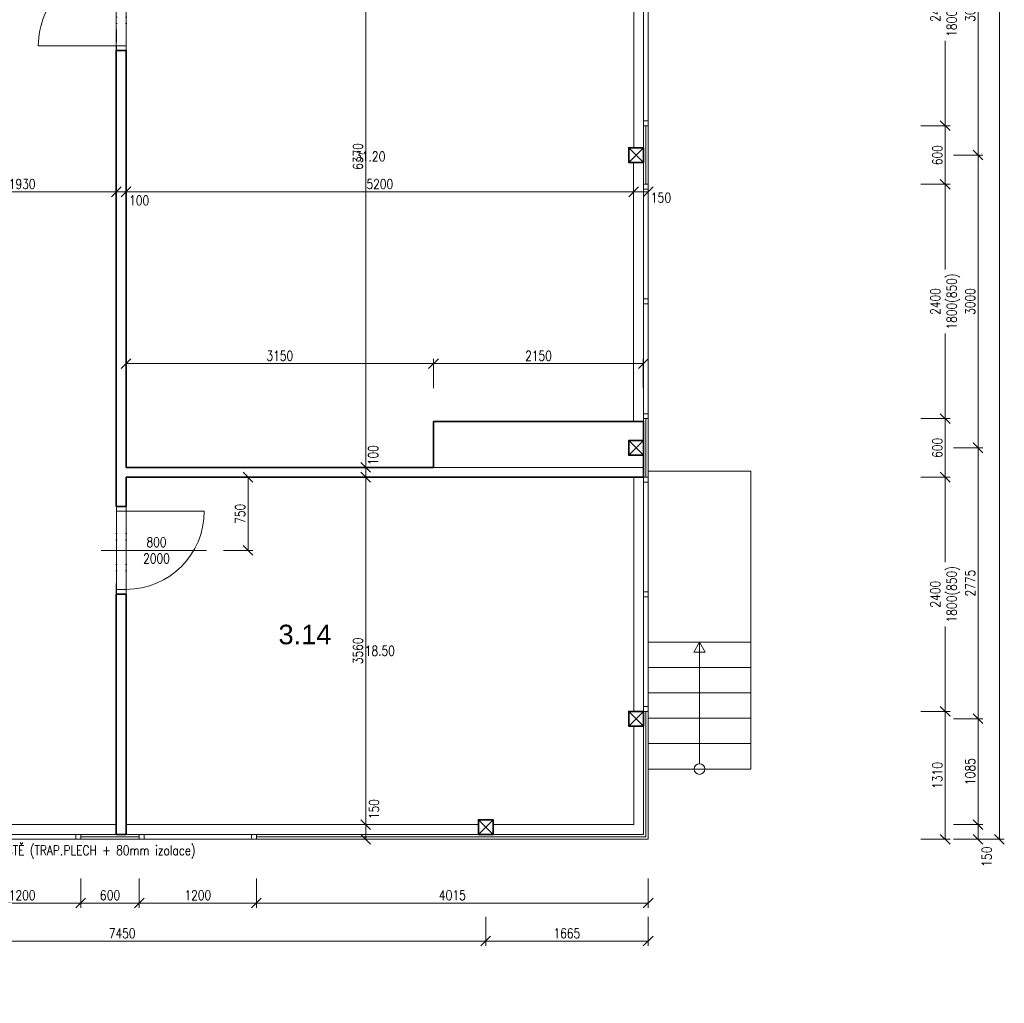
# Model space of a CAD drawing. Header units: millimetres. Extents: x -485339 to 350584, y -1189934 to 0.
# Tile 178 of 178: x -66166 to -56076, y -704809 to -694733. Entities that reach past the tile are written whole.
import ezdxf
from ezdxf.enums import TextEntityAlignment as Align

# ---------------------------------------------------------------- set-up
doc = ezdxf.new("R2010")
doc.units = ezdxf.units.MM
doc.header["$LTSCALE"] = 10
doc.linetypes.add('DĚLICÍ2', pattern=[15.875, 6.35, -3.175, 0, -3.175, 0, -3.175])
doc.layers.get('Defpoints').update_dxf_attribs({"color": 201})
for name, color, linetype, lineweight, true_color in [('BOUR_DVEŘE', 7, 'Continuous', 18, 0x4ccd32), ('BOUR_OBV.PLÁŠT', 7, 'Continuous', 18, 0x4ccd32), ('BOUR_OKNA', 7, 'Continuous', 18, 0x4ccd32), ('BOURÁNÍ_POPIS', 7, 'Continuous', 18, 0x4ccd32)]:
    doc.layers.add(name, color=color, linetype=linetype, lineweight=lineweight, true_color=true_color)
for name, color, linetype, lineweight in [('St__otvory_dveře', 40, 'Continuous', 18), ('St_kóty', 132, 'Continuous', 18), ('St_lehký obvodový plášť', 152, 'Continuous', 18), ('St_plocha_místnosti', 250, 'Continuous', 18), ('St_popis_otvory', 40, 'Continuous', 18), ('St_sloupy_opláštění_půdorys', 25, 'Continuous', 35), ('St_čáry_obrys', 5, 'Continuous', 35), ('St_čáry_plné', 250, 'Continuous', 18)]:
    doc.layers.add(name, color=color, linetype=linetype, lineweight=lineweight)
doc.layers.add('St_plocha_místn', color=140, linetype='Continuous', lineweight=18, plot=False)
doc.styles.add('Andy', font='arial.ttf')
doc.styles.get("Standard").update_dxf_attribs({"font": 'simplex.shx', "width": 0.8})
doc.linetypes.add('ZIGZAG', pattern='A,0.00254,-5.08,[131,ltypeshp.shx,S=5.08,R=0,X=-5.08,Y=0],-10.16,[131,ltypeshp.shx,S=5.08,R=180,X=5.08,Y=0],-5.08', length=20.32254)
doc.dimstyles.new('stavebníM50 vnitřní', dxfattribs={"dimtxt": 100, "dimasz": 100, "dimexe": 50, "dimexo": 100, "dimgap": 30, "dimtad": 1, "dimdec": 0, "dimtxsty": 'Standard', "dimblk": 'OBLIQUE', "dimcen": 2.5, "dimclrd": 256, "dimclre": 256, "dimclrt": 256, "dimadec": 0, "dimazin": 0, "dimtfac": 1, "dimtdec": 0, "dimtmove": 2, "dimatfit": 2, "dimldrblk": 'OBLIQUE', "dimfxl": 250, "dimfxlon": 1, "dimlwd": -1, "dimlwe": -1, "dimarcsym": 0})

# ---------------------------------------------------------------- blocks, each defined once
blk = doc.blocks.new('G$C9C144299')
at = {"layer": 'St_lehký obvodový plášť', "color": 0, "ltscale": 2}
for points in [[(0, -50), (2400, -50), (2400, 0), (0, 0)], [(0, -50), (0, -50), (0, 0), (0, 0)], [(0, -50), (0, -50), (0, 0), (0, 0)], [(0, -50), (50, -50), (50, 0), (0, 0)], [(1225, -50), (1175, -50), (1175, 0), (1225, 0)], [(2400, -50), (2350, -50), (2350, 0), (2400, 0)]]:
    blk.add_lwpolyline(points, close=True, dxfattribs=at)
blk = doc.blocks.new('G$C2A6251B2')
at = {"layer": 'St_lehký obvodový plášť', "color": 0, "ltscale": 2}
for points in [[(0, -50), (1200, -50), (1200, 0), (0, 0)], [(0, -50), (50, -50), (50, 0), (0, 0)], [(1200, -50), (1150, -50), (1150, 0), (1200, 0)]]:
    blk.add_lwpolyline(points, close=True, dxfattribs=at)
blk = doc.blocks.new('G$CBB62DE26')
at = {"layer": 'St_sloupy_opláštění_půdorys', "color": 0, "ltscale": 2}
blk.add_lwpolyline([(-75, -150), (75, -150), (75, 0), (-75, 0)], close=True, dxfattribs=at)
for points in [[(-75, 0), (75, -150)], [(75, 0), (-75, -150)]]:
    blk.add_lwpolyline(points, dxfattribs=at)
blk = doc.blocks.new('G$CC1796412')
at = {"layer": 'St__otvory_dveře', "color": 0, "ltscale": 2}
blk.add_lwpolyline([(850, 1), (850, 801)], dxfattribs=at)
at = {"layer": 'St__otvory_dveře', "ltscale": 2}
for points in [[(50, 0), (0, 0), (0, -100), (50, -100)], [(900, 1), (850, 1), (850, -99), (900, -99)]]:
    blk.add_lwpolyline(points, close=True, dxfattribs=at)
at = {"layer": 'St__otvory_dveře', "linetype": 'DĚLICÍ2', "ltscale": 2}
for points in [[(50, 0), (850, 1)], [(50, -100), (850, -99)]]:
    blk.add_lwpolyline(points, dxfattribs=at)
at = {"layer": 'St__otvory_dveře', "color": 0, "ltscale": 2}
blk.add_arc((850, 1), 800, 90, 180, dxfattribs=at)
blk = doc.blocks.new('_OBLIQUE')
at = {"color": 0, "linetype": 'ByBlock'}
blk.add_line((-0.5, -0.5), (0.5, 0.5), dxfattribs=at)
blk = doc.blocks.new('*D5194')
at = {"layer": 'Defpoints', "color": 0}
for p in [(-67105, -694989), (-65175, -695049), (-65175, -696496)]:
    blk.add_point(p, dxfattribs=at)
at = {"layer": 'St_kóty'}
for p, q in [((-67105, -696246), (-67105, -696546)), ((-65175, -696246), (-65175, -696546)), ((-67105, -696496), (-65175, -696496))]:
    blk.add_line(p, q, dxfattribs=at)
at = {"layer": 'St_kóty', "linetype": 'ByBlock', "xscale": 100, "yscale": 100, "zscale": 100, "rotation": 180}
blk.add_blockref('_OBLIQUE', (-67105, -696496), dxfattribs=at)
at = {"layer": 'St_kóty', "linetype": 'ByBlock', "xscale": 100, "yscale": 100, "zscale": 100}
blk.add_blockref('_OBLIQUE', (-65175, -696496), dxfattribs=at)
at = {"layer": 'St_kóty', "insert": (-66140, -696416), "char_height": 100, "attachment_point": 5}
blk.add_mtext('1930', dxfattribs=at)
blk = doc.blocks.new('*D5195')
at = {"layer": 'Defpoints', "color": 0}
for p in [(-65175, -695049), (-65075, -695049), (-65075, -696496)]:
    blk.add_point(p, dxfattribs=at)
at = {"layer": 'St_kóty'}
for p, q in [((-65175, -696246), (-65175, -696546)), ((-65075, -696246), (-65075, -696546)), ((-65175, -696496), (-65075, -696496))]:
    blk.add_line(p, q, dxfattribs=at)
at = {"layer": 'St_kóty', "linetype": 'ByBlock', "xscale": 100, "yscale": 100, "zscale": 100, "rotation": 180}
blk.add_blockref('_OBLIQUE', (-65175, -696496), dxfattribs=at)
at = {"layer": 'St_kóty', "linetype": 'ByBlock', "xscale": 100, "yscale": 100, "zscale": 100}
blk.add_blockref('_OBLIQUE', (-65075, -696496), dxfattribs=at)
at = {"layer": 'St_kóty', "insert": (-64940, -696584), "char_height": 100, "attachment_point": 5}
blk.add_mtext('100', dxfattribs=at)
blk = doc.blocks.new('*D5196')
at = {"layer": 'Defpoints', "color": 0}
for p in [(-65075, -695049), (-59875, -696496), (-59875, -698849)]:
    blk.add_point(p, dxfattribs=at)
at = {"layer": 'St_kóty'}
for p, q in [((-65075, -696246), (-65075, -696546)), ((-59875, -696746), (-59875, -696446)), ((-65075, -696496), (-59875, -696496))]:
    blk.add_line(p, q, dxfattribs=at)
at = {"layer": 'St_kóty', "linetype": 'ByBlock', "xscale": 100, "yscale": 100, "zscale": 100, "rotation": 180}
blk.add_blockref('_OBLIQUE', (-65075, -696496), dxfattribs=at)
at = {"layer": 'St_kóty', "linetype": 'ByBlock', "xscale": 100, "yscale": 100, "zscale": 100}
blk.add_blockref('_OBLIQUE', (-59875, -696496), dxfattribs=at)
at = {"layer": 'St_kóty', "insert": (-62475, -696416), "char_height": 100, "attachment_point": 5}
blk.add_mtext('5200', dxfattribs=at)
blk = doc.blocks.new('*D5197')
at = {"layer": 'Defpoints', "color": 0}
for p in [(-59725, -696496), (-59725, -698769), (-59875, -698849)]:
    blk.add_point(p, dxfattribs=at)
at = {"layer": 'St_kóty'}
for p, q in [((-59875, -696746), (-59875, -696446)), ((-59725, -696746), (-59725, -696446)), ((-59875, -696496), (-59725, -696496))]:
    blk.add_line(p, q, dxfattribs=at)
at = {"layer": 'St_kóty', "linetype": 'ByBlock', "xscale": 100, "yscale": 100, "zscale": 100, "rotation": 180}
blk.add_blockref('_OBLIQUE', (-59875, -696496), dxfattribs=at)
at = {"layer": 'St_kóty', "linetype": 'ByBlock', "xscale": 100, "yscale": 100, "zscale": 100}
blk.add_blockref('_OBLIQUE', (-59725, -696496), dxfattribs=at)
at = {"layer": 'St_kóty', "insert": (-59594, -696556), "char_height": 100, "attachment_point": 5}
blk.add_mtext('150', dxfattribs=at)
blk = doc.blocks.new('*D5198')
at = {"layer": 'Defpoints', "color": 0}
for p in [(-61925, -698256), (-61925, -698849), (-65075, -699319)]:
    blk.add_point(p, dxfattribs=at)
at = {"layer": 'St_kóty'}
for p, q in [((-65075, -698506), (-65075, -698206)), ((-65075, -698256), (-61925, -698256)), ((-61925, -698506), (-61925, -698206))]:
    blk.add_line(p, q, dxfattribs=at)
at = {"layer": 'St_kóty', "linetype": 'ByBlock', "xscale": 100, "yscale": 100, "zscale": 100, "rotation": 180}
blk.add_blockref('_OBLIQUE', (-65075, -698256), dxfattribs=at)
at = {"layer": 'St_kóty', "linetype": 'ByBlock', "xscale": 100, "yscale": 100, "zscale": 100}
blk.add_blockref('_OBLIQUE', (-61925, -698256), dxfattribs=at)
at = {"layer": 'St_kóty', "insert": (-63500, -698176), "char_height": 100, "attachment_point": 5}
blk.add_mtext('3150', dxfattribs=at)
blk = doc.blocks.new('*D5200')
at = {"layer": 'Defpoints', "color": 0}
for p in [(-59775, -698256), (-61925, -698849), (-59775, -698849)]:
    blk.add_point(p, dxfattribs=at)
at = {"layer": 'St_kóty'}
for p, q in [((-61925, -698506), (-61925, -698206)), ((-61925, -698256), (-59775, -698256)), ((-59775, -698506), (-59775, -698206))]:
    blk.add_line(p, q, dxfattribs=at)
at = {"layer": 'St_kóty', "linetype": 'ByBlock', "xscale": 100, "yscale": 100, "zscale": 100, "rotation": 180}
blk.add_blockref('_OBLIQUE', (-61925, -698256), dxfattribs=at)
at = {"layer": 'St_kóty', "linetype": 'ByBlock', "xscale": 100, "yscale": 100, "zscale": 100}
blk.add_blockref('_OBLIQUE', (-59775, -698256), dxfattribs=at)
at = {"layer": 'St_kóty', "insert": (-60850, -698176), "char_height": 100, "attachment_point": 5}
blk.add_mtext('2150', dxfattribs=at)
blk = doc.blocks.new('*D5201')
at = {"layer": 'Defpoints', "color": 0}
for p in [(-64251, -699419), (-63826, -699419), (-64251, -700169)]:
    blk.add_point(p, dxfattribs=at)
at = {"layer": 'St_kóty'}
for p, q in [((-64076, -699419), (-63776, -699419)), ((-63826, -700169), (-63826, -699419)), ((-64076, -700169), (-63776, -700169))]:
    blk.add_line(p, q, dxfattribs=at)
at = {"layer": 'St_kóty', "linetype": 'ByBlock', "xscale": 100, "yscale": 100, "zscale": 100}
for p, rotation in [((-63826, -699419), 90), ((-63826, -700169), 270)]:
    blk.add_blockref('_OBLIQUE', p, dxfattribs=dict(at, rotation=rotation))
at = {"layer": 'St_kóty', "insert": (-63906, -699794), "char_height": 100, "attachment_point": 5, "rotation": 90}
blk.add_mtext('750', dxfattribs=at)
blk = doc.blocks.new('*D5202')
at = {"layer": 'Defpoints', "color": 0}
for p in [(-64890, -702979), (-62620, -702979), (-64890, -703129)]:
    blk.add_point(p, dxfattribs=at)
at = {"layer": 'St_kóty'}
for p, q in [((-62870, -702979), (-62570, -702979)), ((-62620, -703129), (-62620, -702979)), ((-62870, -703129), (-62570, -703129))]:
    blk.add_line(p, q, dxfattribs=at)
at = {"layer": 'St_kóty', "linetype": 'ByBlock', "xscale": 100, "yscale": 100, "zscale": 100}
for p, rotation in [((-62620, -702979), 90), ((-62620, -703129), 270)]:
    blk.add_blockref('_OBLIQUE', p, dxfattribs=dict(at, rotation=rotation))
at = {"layer": 'St_kóty', "insert": (-62535, -702819), "char_height": 100, "attachment_point": 5, "rotation": 90}
blk.add_mtext('150', dxfattribs=at)
blk = doc.blocks.new('*D5203')
at = {"layer": 'Defpoints', "color": 0}
for p in [(-62620, -699419), (-62425, -699419), (-64890, -702979)]:
    blk.add_point(p, dxfattribs=at)
at = {"layer": 'St_kóty'}
for p, q in [((-62525, -699419), (-62670, -699419)), ((-62620, -702979), (-62620, -699419)), ((-62870, -702979), (-62570, -702979))]:
    blk.add_line(p, q, dxfattribs=at)
at = {"layer": 'St_kóty', "linetype": 'ByBlock', "xscale": 100, "yscale": 100, "zscale": 100}
for p, rotation in [((-62620, -699419), 90), ((-62620, -702979), 270)]:
    blk.add_blockref('_OBLIQUE', p, dxfattribs=dict(at, rotation=rotation))
at = {"layer": 'St_kóty', "insert": (-62700, -701199), "char_height": 100, "attachment_point": 5, "rotation": 90}
blk.add_mtext('3560', dxfattribs=at)
blk = doc.blocks.new('*D5204')
at = {"layer": 'Defpoints', "color": 0}
for p in [(-62620, -699319), (-61925, -699319), (-62425, -699419)]:
    blk.add_point(p, dxfattribs=at)
at = {"layer": 'St_kóty'}
for p, q in [((-62370, -699319), (-62670, -699319)), ((-62620, -699419), (-62620, -699319)), ((-62525, -699419), (-62670, -699419))]:
    blk.add_line(p, q, dxfattribs=at)
at = {"layer": 'St_kóty', "linetype": 'ByBlock', "xscale": 100, "yscale": 100, "zscale": 100}
for p, rotation in [((-62620, -699319), 90), ((-62620, -699419), 270)]:
    blk.add_blockref('_OBLIQUE', p, dxfattribs=dict(at, rotation=rotation))
at = {"layer": 'St_kóty', "insert": (-62543, -699195), "char_height": 100, "attachment_point": 5, "rotation": 90}
blk.add_mtext('100', dxfattribs=at)
blk = doc.blocks.new('*D5205')
at = {"layer": 'Defpoints', "color": 0}
for p in [(-62620, -692949), (-61923, -692949), (-61925, -699319)]:
    blk.add_point(p, dxfattribs=at)
at = {"layer": 'St_kóty'}
for p, q in [((-62370, -692949), (-62670, -692949)), ((-62620, -699319), (-62620, -692949)), ((-62370, -699319), (-62670, -699319))]:
    blk.add_line(p, q, dxfattribs=at)
at = {"layer": 'St_kóty', "linetype": 'ByBlock', "xscale": 100, "yscale": 100, "zscale": 100}
for p, rotation in [((-62620, -692949), 90), ((-62620, -699319), 270)]:
    blk.add_blockref('_OBLIQUE', p, dxfattribs=dict(at, rotation=rotation))
at = {"layer": 'St_kóty', "insert": (-62700, -696134), "char_height": 100, "attachment_point": 5, "rotation": 90}
blk.add_mtext('6370', dxfattribs=at)
blk = doc.blocks.new('*D5225')
at = {"layer": 'Defpoints', "color": 0}
for p in [(-58903, -698819), (-58903, -699419), (-56682, -699419)]:
    blk.add_point(p, dxfattribs=at)
at = {"layer": 'St_kóty'}
for p, q in [((-56932, -698819), (-56632, -698819)), ((-56682, -698819), (-56682, -699419)), ((-56932, -699419), (-56632, -699419))]:
    blk.add_line(p, q, dxfattribs=at)
at = {"layer": 'St_kóty', "linetype": 'ByBlock', "xscale": 100, "yscale": 100, "zscale": 100}
for p, rotation in [((-56682, -698819), 90), ((-56682, -699419), 270)]:
    blk.add_blockref('_OBLIQUE', p, dxfattribs=dict(at, rotation=rotation))
at = {"layer": 'St_kóty', "insert": (-56762, -699119), "char_height": 100, "attachment_point": 5, "rotation": 90}
blk.add_mtext('600', dxfattribs=at)
blk = doc.blocks.new('*D5226')
at = {"layer": 'Defpoints', "color": 0}
for p in [(-58903, -699419), (-58903, -701819), (-56682, -701819)]:
    blk.add_point(p, dxfattribs=at)
at = {"layer": 'St_kóty'}
for p, q in [((-56932, -699419), (-56632, -699419)), ((-56682, -699419), (-56682, -700290)), ((-56682, -701819), (-56682, -700948)), ((-56932, -701819), (-56632, -701819))]:
    blk.add_line(p, q, dxfattribs=at)
at = {"layer": 'St_kóty', "linetype": 'ByBlock', "xscale": 100, "yscale": 100, "zscale": 100}
for p, rotation in [((-56682, -699419), 90), ((-56682, -701819), 270)]:
    blk.add_blockref('_OBLIQUE', p, dxfattribs=dict(at, rotation=rotation))
at = {"layer": 'St_kóty', "insert": (-56682, -700619), "char_height": 100, "attachment_point": 5, "rotation": 90}
blk.add_mtext('2400\\P1800(850)', dxfattribs=at)
blk = doc.blocks.new('*D5227')
at = {"layer": 'Defpoints', "color": 0}
for p in [(-58903, -701819), (-58878, -703129), (-56682, -703129)]:
    blk.add_point(p, dxfattribs=at)
at = {"layer": 'St_kóty'}
for p, q in [((-56932, -701819), (-56632, -701819)), ((-56682, -701819), (-56682, -703129)), ((-56932, -703129), (-56632, -703129))]:
    blk.add_line(p, q, dxfattribs=at)
at = {"layer": 'St_kóty', "linetype": 'ByBlock', "xscale": 100, "yscale": 100, "zscale": 100}
for p, rotation in [((-56682, -701819), 90), ((-56682, -703129), 270)]:
    blk.add_blockref('_OBLIQUE', p, dxfattribs=dict(at, rotation=rotation))
at = {"layer": 'St_kóty', "insert": (-56762, -702474), "char_height": 100, "attachment_point": 5, "rotation": 90}
blk.add_mtext('1310', dxfattribs=at)
blk = doc.blocks.new('*D5231')
at = {"layer": 'Defpoints', "color": 0}
for p in [(-58903, -693419), (-59750, -695819), (-56682, -695819)]:
    blk.add_point(p, dxfattribs=at)
at = {"layer": 'St_kóty'}
for p, q in [((-56932, -693419), (-56632, -693419)), ((-56682, -693419), (-56682, -694290)), ((-56682, -695819), (-56682, -694948)), ((-56932, -695819), (-56632, -695819))]:
    blk.add_line(p, q, dxfattribs=at)
at = {"layer": 'St_kóty', "linetype": 'ByBlock', "xscale": 100, "yscale": 100, "zscale": 100}
for p, rotation in [((-56682, -693419), 90), ((-56682, -695819), 270)]:
    blk.add_blockref('_OBLIQUE', p, dxfattribs=dict(at, rotation=rotation))
at = {"layer": 'St_kóty', "insert": (-56682, -694619), "char_height": 100, "attachment_point": 5, "rotation": 90}
blk.add_mtext('2400\\P1800(850)', dxfattribs=at)
blk = doc.blocks.new('*D5232')
at = {"layer": 'Defpoints', "color": 0}
for p in [(-59750, -695819), (-59750, -696419), (-56682, -696419)]:
    blk.add_point(p, dxfattribs=at)
at = {"layer": 'St_kóty'}
for p, q in [((-56932, -695819), (-56632, -695819)), ((-56682, -695819), (-56682, -696419)), ((-56932, -696419), (-56632, -696419))]:
    blk.add_line(p, q, dxfattribs=at)
at = {"layer": 'St_kóty', "linetype": 'ByBlock', "xscale": 100, "yscale": 100, "zscale": 100}
for p, rotation in [((-56682, -695819), 90), ((-56682, -696419), 270)]:
    blk.add_blockref('_OBLIQUE', p, dxfattribs=dict(at, rotation=rotation))
at = {"layer": 'St_kóty', "insert": (-56762, -696119), "char_height": 100, "attachment_point": 5, "rotation": 90}
blk.add_mtext('600', dxfattribs=at)
blk = doc.blocks.new('*D5233')
at = {"layer": 'Defpoints', "color": 0}
for p in [(-59750, -696419), (-59750, -698819), (-56682, -698819)]:
    blk.add_point(p, dxfattribs=at)
at = {"layer": 'St_kóty'}
for p, q in [((-56932, -696419), (-56632, -696419)), ((-56682, -696419), (-56682, -697290)), ((-56682, -698819), (-56682, -697948)), ((-56932, -698819), (-56632, -698819))]:
    blk.add_line(p, q, dxfattribs=at)
at = {"layer": 'St_kóty', "linetype": 'ByBlock', "xscale": 100, "yscale": 100, "zscale": 100}
for p, rotation in [((-56682, -696419), 90), ((-56682, -698819), 270)]:
    blk.add_blockref('_OBLIQUE', p, dxfattribs=dict(at, rotation=rotation))
at = {"layer": 'St_kóty', "insert": (-56682, -697619), "char_height": 100, "attachment_point": 5, "rotation": 90}
blk.add_mtext('2400\\P1800(850)', dxfattribs=at)
blk = doc.blocks.new('*D5238')
at = {"layer": 'Defpoints', "color": 0}
for p in [(-59925, -693119), (-59925, -696119), (-56345, -696119)]:
    blk.add_point(p, dxfattribs=at)
at = {"layer": 'St_kóty'}
for p, q in [((-56595, -693119), (-56295, -693119)), ((-56345, -693119), (-56345, -696119)), ((-56595, -696119), (-56295, -696119))]:
    blk.add_line(p, q, dxfattribs=at)
at = {"layer": 'St_kóty', "linetype": 'ByBlock', "xscale": 100, "yscale": 100, "zscale": 100}
for p, rotation in [((-56345, -693119), 90), ((-56345, -696119), 270)]:
    blk.add_blockref('_OBLIQUE', p, dxfattribs=dict(at, rotation=rotation))
at = {"layer": 'St_kóty', "insert": (-56425, -694619), "char_height": 100, "attachment_point": 5, "rotation": 90}
blk.add_mtext('3000', dxfattribs=at)
blk = doc.blocks.new('*D5239')
at = {"layer": 'Defpoints', "color": 0}
for p in [(-59925, -696119), (-59925, -699119), (-56345, -699119)]:
    blk.add_point(p, dxfattribs=at)
at = {"layer": 'St_kóty'}
for p, q in [((-56595, -696119), (-56295, -696119)), ((-56345, -696119), (-56345, -699119)), ((-56595, -699119), (-56295, -699119))]:
    blk.add_line(p, q, dxfattribs=at)
at = {"layer": 'St_kóty', "linetype": 'ByBlock', "xscale": 100, "yscale": 100, "zscale": 100}
for p, rotation in [((-56345, -696119), 90), ((-56345, -699119), 270)]:
    blk.add_blockref('_OBLIQUE', p, dxfattribs=dict(at, rotation=rotation))
at = {"layer": 'St_kóty', "insert": (-56425, -697619), "char_height": 100, "attachment_point": 5, "rotation": 90}
blk.add_mtext('3000', dxfattribs=at)
blk = doc.blocks.new('*D5240')
at = {"layer": 'Defpoints', "color": 0}
for p in [(-59925, -699119), (-59925, -701894), (-56345, -701894)]:
    blk.add_point(p, dxfattribs=at)
at = {"layer": 'St_kóty'}
for p, q in [((-56595, -699119), (-56295, -699119)), ((-56345, -699119), (-56345, -701894)), ((-56595, -701894), (-56295, -701894))]:
    blk.add_line(p, q, dxfattribs=at)
at = {"layer": 'St_kóty', "linetype": 'ByBlock', "xscale": 100, "yscale": 100, "zscale": 100}
for p, rotation in [((-56345, -699119), 90), ((-56345, -701894), 270)]:
    blk.add_blockref('_OBLIQUE', p, dxfattribs=dict(at, rotation=rotation))
at = {"layer": 'St_kóty', "insert": (-56425, -700506), "char_height": 100, "attachment_point": 5, "rotation": 90}
blk.add_mtext('2775', dxfattribs=at)
blk = doc.blocks.new('*D5241')
at = {"layer": 'Defpoints', "color": 0}
for p in [(-59925, -701894), (-59875, -702979), (-56345, -702979)]:
    blk.add_point(p, dxfattribs=at)
at = {"layer": 'St_kóty'}
for p, q in [((-56595, -701894), (-56295, -701894)), ((-56345, -701894), (-56345, -702979)), ((-56595, -702979), (-56295, -702979))]:
    blk.add_line(p, q, dxfattribs=at)
at = {"layer": 'St_kóty', "linetype": 'ByBlock', "xscale": 100, "yscale": 100, "zscale": 100}
for p, rotation in [((-56345, -701894), 90), ((-56345, -702979), 270)]:
    blk.add_blockref('_OBLIQUE', p, dxfattribs=dict(at, rotation=rotation))
at = {"layer": 'St_kóty', "insert": (-56425, -702436), "char_height": 100, "attachment_point": 5, "rotation": 90}
blk.add_mtext('1085', dxfattribs=at)
blk = doc.blocks.new('*D5242')
at = {"layer": 'Defpoints', "color": 0}
for p in [(-59875, -702979), (-59725, -703129), (-56345, -703129)]:
    blk.add_point(p, dxfattribs=at)
at = {"layer": 'St_kóty'}
for p, q in [((-56595, -702979), (-56295, -702979)), ((-56345, -702979), (-56345, -703129)), ((-56595, -703129), (-56295, -703129))]:
    blk.add_line(p, q, dxfattribs=at)
at = {"layer": 'St_kóty', "linetype": 'ByBlock', "xscale": 100, "yscale": 100, "zscale": 100}
for p, rotation in [((-56345, -702979), 90), ((-56345, -703129), 270)]:
    blk.add_blockref('_OBLIQUE', p, dxfattribs=dict(at, rotation=rotation))
at = {"layer": 'St_kóty', "insert": (-56256, -703307), "char_height": 100, "attachment_point": 5, "rotation": 90}
blk.add_mtext('150', dxfattribs=at)
blk = doc.blocks.new('*D5243')
at = {"layer": 'Defpoints', "color": 0}
for p in [(-59725, -684469), (-56126, -684469), (-59725, -703129)]:
    blk.add_point(p, dxfattribs=at)
at = {"layer": 'St_kóty'}
for p, q in [((-56376, -684469), (-56076, -684469)), ((-56126, -703129), (-56126, -684469)), ((-56376, -703129), (-56076, -703129))]:
    blk.add_line(p, q, dxfattribs=at)
at = {"layer": 'St_kóty', "linetype": 'ByBlock', "xscale": 100, "yscale": 100, "zscale": 100}
for p, rotation in [((-56126, -684469), 90), ((-56126, -703129), 270)]:
    blk.add_blockref('_OBLIQUE', p, dxfattribs=dict(at, rotation=rotation))
at = {"layer": 'St_kóty', "insert": (-56206, -693799), "char_height": 100, "attachment_point": 5, "rotation": 90}
blk.add_mtext('18660', dxfattribs=at)
blk = doc.blocks.new('*D5245')
at = {"layer": 'Defpoints', "color": 0}
for p in [(-63740, -703129), (-59725, -703129), (-63740, -703782)]:
    blk.add_point(p, dxfattribs=at)
at = {"layer": 'St_kóty'}
for p, q in [((-63740, -703532), (-63740, -703832)), ((-59725, -703532), (-59725, -703832)), ((-59725, -703782), (-63740, -703782))]:
    blk.add_line(p, q, dxfattribs=at)
at = {"layer": 'St_kóty', "linetype": 'ByBlock', "xscale": 100, "yscale": 100, "zscale": 100, "rotation": 180}
blk.add_blockref('_OBLIQUE', (-63740, -703782), dxfattribs=at)
at = {"layer": 'St_kóty', "linetype": 'ByBlock', "xscale": 100, "yscale": 100, "zscale": 100}
blk.add_blockref('_OBLIQUE', (-59725, -703782), dxfattribs=at)
at = {"layer": 'St_kóty', "insert": (-61732, -703702), "char_height": 100, "attachment_point": 5}
blk.add_mtext('4015', dxfattribs=at)
blk = doc.blocks.new('*D5246')
at = {"layer": 'Defpoints', "color": 0}
for p in [(-64940, -703104), (-63740, -703129), (-64940, -703782)]:
    blk.add_point(p, dxfattribs=at)
at = {"layer": 'St_kóty'}
for p, q in [((-64940, -703532), (-64940, -703832)), ((-63740, -703532), (-63740, -703832)), ((-63740, -703782), (-64940, -703782))]:
    blk.add_line(p, q, dxfattribs=at)
at = {"layer": 'St_kóty', "linetype": 'ByBlock', "xscale": 100, "yscale": 100, "zscale": 100, "rotation": 180}
blk.add_blockref('_OBLIQUE', (-64940, -703782), dxfattribs=at)
at = {"layer": 'St_kóty', "linetype": 'ByBlock', "xscale": 100, "yscale": 100, "zscale": 100}
blk.add_blockref('_OBLIQUE', (-63740, -703782), dxfattribs=at)
at = {"layer": 'St_kóty', "insert": (-64340, -703702), "char_height": 100, "attachment_point": 5}
blk.add_mtext('1200', dxfattribs=at)
blk = doc.blocks.new('*D5247')
at = {"layer": 'Defpoints', "color": 0}
for p in [(-65540, -703104), (-64940, -703104), (-65540, -703782)]:
    blk.add_point(p, dxfattribs=at)
at = {"layer": 'St_kóty'}
for p, q in [((-65540, -703532), (-65540, -703832)), ((-64940, -703532), (-64940, -703832)), ((-64940, -703782), (-65540, -703782))]:
    blk.add_line(p, q, dxfattribs=at)
at = {"layer": 'St_kóty', "linetype": 'ByBlock', "xscale": 100, "yscale": 100, "zscale": 100, "rotation": 180}
blk.add_blockref('_OBLIQUE', (-65540, -703782), dxfattribs=at)
at = {"layer": 'St_kóty', "linetype": 'ByBlock', "xscale": 100, "yscale": 100, "zscale": 100}
blk.add_blockref('_OBLIQUE', (-64940, -703782), dxfattribs=at)
at = {"layer": 'St_kóty', "insert": (-65240, -703702), "char_height": 100, "attachment_point": 5}
blk.add_mtext('600', dxfattribs=at)
blk = doc.blocks.new('*D5248')
at = {"layer": 'Defpoints', "color": 0}
for p in [(-66740, -703104), (-65540, -703104), (-66740, -703782)]:
    blk.add_point(p, dxfattribs=at)
at = {"layer": 'St_kóty'}
for p, q in [((-66740, -703532), (-66740, -703832)), ((-65540, -703532), (-65540, -703832)), ((-65540, -703782), (-66740, -703782))]:
    blk.add_line(p, q, dxfattribs=at)
at = {"layer": 'St_kóty', "linetype": 'ByBlock', "xscale": 100, "yscale": 100, "zscale": 100, "rotation": 180}
blk.add_blockref('_OBLIQUE', (-66740, -703782), dxfattribs=at)
at = {"layer": 'St_kóty', "linetype": 'ByBlock', "xscale": 100, "yscale": 100, "zscale": 100}
blk.add_blockref('_OBLIQUE', (-65540, -703782), dxfattribs=at)
at = {"layer": 'St_kóty', "insert": (-66140, -703702), "char_height": 100, "attachment_point": 5}
blk.add_mtext('1200', dxfattribs=at)
blk = doc.blocks.new('*D5255')
at = {"layer": 'Defpoints', "color": 0}
for p in [(-68840, -703004), (-61390, -703004), (-61390, -704172)]:
    blk.add_point(p, dxfattribs=at)
at = {"layer": 'St_kóty'}
for p, q in [((-68840, -703922), (-68840, -704222)), ((-61390, -703922), (-61390, -704222)), ((-68840, -704172), (-61390, -704172))]:
    blk.add_line(p, q, dxfattribs=at)
at = {"layer": 'St_kóty', "linetype": 'ByBlock', "xscale": 100, "yscale": 100, "zscale": 100, "rotation": 180}
blk.add_blockref('_OBLIQUE', (-68840, -704172), dxfattribs=at)
at = {"layer": 'St_kóty', "linetype": 'ByBlock', "xscale": 100, "yscale": 100, "zscale": 100}
blk.add_blockref('_OBLIQUE', (-61390, -704172), dxfattribs=at)
at = {"layer": 'St_kóty', "insert": (-65115, -704092), "char_height": 100, "attachment_point": 5}
blk.add_mtext('7450', dxfattribs=at)
blk = doc.blocks.new('*D5256')
at = {"layer": 'Defpoints', "color": 0}
for p in [(-61390, -703004), (-59725, -703129), (-59725, -704172)]:
    blk.add_point(p, dxfattribs=at)
at = {"layer": 'St_kóty'}
for p, q in [((-61390, -703922), (-61390, -704222)), ((-59725, -703922), (-59725, -704222)), ((-61390, -704172), (-59725, -704172))]:
    blk.add_line(p, q, dxfattribs=at)
at = {"layer": 'St_kóty', "linetype": 'ByBlock', "xscale": 100, "yscale": 100, "zscale": 100, "rotation": 180}
blk.add_blockref('_OBLIQUE', (-61390, -704172), dxfattribs=at)
at = {"layer": 'St_kóty', "linetype": 'ByBlock', "xscale": 100, "yscale": 100, "zscale": 100}
blk.add_blockref('_OBLIQUE', (-59725, -704172), dxfattribs=at)
at = {"layer": 'St_kóty', "insert": (-60558, -704092), "char_height": 100, "attachment_point": 5}
blk.add_mtext('1665', dxfattribs=at)
blk = doc.blocks.new('*D5362')
at = {"layer": 'Defpoints', "color": 0}
for p in [(-59875, 0), (-59875, -727049), (-70355, -727118)]:
    blk.add_point(p, dxfattribs=at)
at = {"layer": 'St_kóty'}
for p, q in [((-59875, -726799), (-59875, -727099)), ((-70355, -727049), (-70355, -726999)), ((-70355, -727049), (-59875, -727049))]:
    blk.add_line(p, q, dxfattribs=at)
at = {"layer": 'St_kóty', "linetype": 'ByBlock', "xscale": 100, "yscale": 100, "zscale": 100, "rotation": 180}
blk.add_blockref('_OBLIQUE', (-70355, -727049), dxfattribs=at)
at = {"layer": 'St_kóty', "linetype": 'ByBlock', "xscale": 100, "yscale": 100, "zscale": 100}
blk.add_blockref('_OBLIQUE', (-59875, -727049), dxfattribs=at)
at = {"layer": 'St_kóty', "insert": (-65115, -726969), "char_height": 100, "attachment_point": 5}
blk.add_mtext('10480', dxfattribs=at)

msp = doc.modelspace()

# ---------------------------------------------------------------- linework, layer by layer
at = {"layer": 'BOUR_OBV.PLÁŠT', "ltscale": 2}
for points in [[(-59724.9, -696418.8), (-59724.9, -695818.8), (-59774.9, -695818.8), (-59774.9, -696418.8)], [(-59724.9, -696418.8), (-59724.9, -696418.8), (-59774.9, -696418.8), (-59774.9, -696418.8)], [(-59724.9, -696418.8), (-59724.9, -696418.8), (-59774.9, -696418.8), (-59774.9, -696418.8)], [(-59724.9, -699418.8), (-59724.9, -698818.8), (-59774.9, -698818.8), (-59774.9, -699418.8)], [(-59724.9, -699418.8), (-59724.9, -699418.8), (-59774.9, -699418.8), (-59774.9, -699418.8)], [(-59724.9, -699418.8), (-59724.9, -699418.8), (-59774.9, -699418.8), (-59774.9, -699418.8)], [(-64940.1, -703078.8), (-65540.1, -703078.8), (-65540.1, -703128.8), (-64940.1, -703128.8)]]:
    msp.add_lwpolyline(points, close=True, dxfattribs=at)
at = {"layer": 'BOUR_OBV.PLÁŠT', "linetype": 'ZIGZAG', "ltscale": 0.2}
for points in [[(-59749.9, -696418.8), (-59749.9, -695818.8)], [(-59749.9, -699418.8), (-59749.9, -698818.8)], [(-59749.9, -703103.8), (-59749.9, -701818.8)], [(-64940.1, -703103.8), (-65540.1, -703103.8)], [(-59749.9, -703103.8), (-63740.1, -703103.8)]]:
    msp.add_lwpolyline(points, dxfattribs=at)
at = {"layer": 'BOUR_OBV.PLÁŠT', "ltscale": 2}
for points in [[(-59724.9, -703128.8), (-59724.9, -701818.8), (-59774.9, -701818.8), (-59774.9, -703078.8)], [(-59774.9, -703078.8), (-63740.1, -703078.8), (-63740.1, -703128.8), (-59724.9, -703128.8)]]:
    msp.add_lwpolyline(points, dxfattribs=at)
at = {"layer": 'St_plocha_místn'}
for points in [[(-68304.9, -692948.8), (-68304.9, -693448.8), (-70354.9, -693448.8), (-70354.9, -694988.8), (-67104.9, -694988.8), (-67104.9, -702978.8), (-65173.3, -702978.8), (-65175.3, -692948.8)], [(-61925.3, -699318.8), (-61925.3, -698848.8), (-59875.3, -698848.8), (-59875.3, -696193.8), (-59924.9, -696193.8), (-59924.9, -696043.8), (-59873.3, -696043.8), (-59873.3, -693418.8), (-61923.3, -693418.8), (-61923.3, -692948.8), (-65075.3, -692948.8), (-65075.3, -699318.8)], [(-65073.3, -702978.8), (-61465.3, -702978.8), (-61465.3, -702928.8), (-61315.3, -702928.8), (-61315.3, -702978.8), (-59873.3, -702978.8), (-59873.3, -701968.8), (-59924.9, -701968.8), (-59924.9, -701818.8), (-59873.3, -701818.8), (-59873.3, -699418.8), (-65073.3, -699418.8)]]:
    msp.add_lwpolyline(points, close=True, dxfattribs=at)
at = {"layer": 'St_popis_otvory'}
msp.add_lwpolyline([(-65331.8, -700168.8), (-64250.5, -700168.8)], dxfattribs=at)
at = {"layer": 'St_čáry_obrys', "ltscale": 2}
for p, q in [((-65075.3, -695048.8), (-65175.3, -695048.8)), ((-61925.3, -699318.8), (-65075.3, -699318.8)), ((-59774.9, -699418.8), (-65075.3, -699418.8))]:
    msp.add_line(p, q, dxfattribs=at)
for points in [[(-65175.3, -695048.8), (-65175.3, -699718.8)], [(-65075.3, -695048.8), (-65075.3, -699318.8)], [(-61925.3, -699318.8), (-61925.3, -698848.8)], [(-61925.3, -698848.8), (-59774.9, -698848.8)], [(-59774.9, -699418.8), (-59774.9, -698848.8)], [(-65075.3, -699418.8), (-65075.3, -699718.8)], [(-65074.5, -699718.8), (-65175.3, -699718.8)], [(-65074.5, -700618.8), (-65175.3, -700618.8)], [(-65175.3, -700618.8), (-65175.3, -703078.8)], [(-65075.3, -700618.8), (-65075.3, -703078.8)], [(-65076.3, -703078.8), (-65176.3, -703078.8)]]:
    msp.add_lwpolyline(points, dxfattribs=at)
at = {"layer": 'St_čáry_plné', "ltscale": 2}
for p, q in [((-58674.9, -699358.8), (-59724.9, -699358.8)), ((-58674.9, -701108.8), (-58674.9, -699358.8)), ((-59724.9, -701108.8), (-58674.9, -701108.8))]:
    msp.add_line(p, q, dxfattribs=at)
for points in [[(-59873.3, -693418.8), (-59873.3, -696043.8)], [(-59875.3, -696193.8), (-59875.3, -698848.8)], [(-61925.3, -699318.8), (-59774.9, -699318.8)], [(-59873.3, -699418.8), (-59873.3, -701818.8)], [(-59724.9, -701108.8), (-59724.9, -701368.8), (-58674.9, -701368.8), (-58674.9, -701108.8)], [(-59199.9, -702354.2), (-59199.9, -701108.8)], [(-59724.9, -701368.8), (-59724.9, -701628.8), (-58674.9, -701628.8), (-58674.9, -701368.8)], [(-59724.9, -701628.8), (-59724.9, -701888.8), (-58674.9, -701888.8), (-58674.9, -701628.8)], [(-59724.9, -701888.8), (-59724.9, -702148.8), (-58674.9, -702148.8), (-58674.9, -701888.8)], [(-59873.3, -701968.8), (-59873.3, -702978.8)], [(-59724.9, -702148.8), (-59724.9, -702408.8), (-58674.9, -702408.8), (-58674.9, -702148.8)], [(-65173.3, -702978.8), (-67104.9, -702978.8)], [(-61465.3, -702978.8), (-65073.3, -702978.8)], [(-59873.3, -702978.8), (-61315.3, -702978.8)], [(-59873.3, -702978.8), (-59874.9, -702978.8)]]:
    msp.add_lwpolyline(points, dxfattribs=at)
msp.add_lwpolyline([(-59199.9, -701108.8), (-59258.5, -701210.2), (-59141.3, -701210.2)], close=True, dxfattribs=at)
msp.add_circle((-59199.9, -702408.8), 54.6, dxfattribs=at)

# ---------------------------------------------------------------- block references
at = {"layer": 'BOUR_DVEŘE', "ltscale": 2, "xscale": -1}
for p, rotation in [((-65173.7, -694148.8), 89.99999999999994), ((-65075.3, -700618.8), 270)]:
    msp.add_blockref('G$CC1796412', p, dxfattribs=dict(at, rotation=rotation))
at = {"layer": 'BOUR_OKNA', "ltscale": 2}
for name, p, rotation in [('G$C9C144299', (-59774.9, -695818.8), 90), ('G$C9C144299', (-59774.9, -698818.8), 90), ('G$C9C144299', (-59774.9, -701818.8), 90), ('G$C2A6251B2', (-65540.1, -703128.8), 180), ('G$C2A6251B2', (-63740.1, -703128.8), 180)]:
    msp.add_blockref(name, p, dxfattribs=dict(at, rotation=rotation))
at = {"layer": 'St_sloupy_opláštění_půdorys', "ltscale": 2, "rotation": 90}
for p in [(-59924.9, -696118.8), (-59924.9, -699118.8), (-59924.9, -701893.8), (-61465.3, -703003.8)]:
    msp.add_blockref('G$CBB62DE26', p, dxfattribs=at)

# ---------------------------------------------------------------- texts
at = {"layer": 'BOURÁNÍ_POPIS', "width": 0.8}
msp.add_text('DEMONTÁŽ LEHKÉHO OBVODOVÉHO PLÁŠTĚ (TRAP.PLECH + 80mm izolace)', height=100, dxfattribs=at).set_placement((-68413.2, -703291.6))
at = {"layer": 'St_plocha_místn', "width": 0.8}
for s, p in [('31.20', (-62572.8, -696133.5)), ('18.50', (-62474.9, -701197.8))]:
    msp.add_text(s, height=100, dxfattribs=at).set_placement(p, align=Align.MIDDLE_CENTER)
at = {"layer": 'St_plocha_místnosti', "ltscale": 2, "style": 'Andy'}
msp.add_text('3.14', height=200, dxfattribs=at).set_placement((-63513.6, -701130.8))
at = {"layer": 'St_popis_otvory', "insert": (-64763.4, -700168.8), "char_height": 100, "width": 1342.526, "attachment_point": 5}
msp.add_mtext('800\\P2000', dxfattribs=at)

# ---------------------------------------------------------------- dimensions: what is measured, and where the dimension line sits
at = {"layer": 'St_kóty'}
for base, p1, p2, picture, middle in [((-59875.3, -727049.1), (-70354.9, -727117.8), (-59875.3, 0), '*D5362', (-65115.1, -726969.1)), ((-65175.3, -696496.5), (-67104.9, -694988.8), (-65175.3, -695048.8), '*D5194', (-66140.1, -696416.5)), ((-59875.3, -696496.5), (-65075.3, -695048.8), (-59875.3, -698848.8), '*D5196', (-62475.3, -696416.5)), ((-61925.3, -698256.1), (-65075.3, -699318.8), (-61925.3, -698848.8), '*D5198', (-63500.3, -698176.1)), ((-59774.9, -698256.1), (-61925.3, -698848.8), (-59774.9, -698848.8), '*D5200', (-60850.1, -698176.1)), ((-61390.3, -704171.7), (-68840.1, -703003.8), (-61390.3, -703003.8), '*D5255', (-65115.2, -704091.7)), ((-59724.9, -704171.7), (-61390.3, -703003.8), (-59724.9, -703128.8), '*D5256', (-60557.6, -704091.7)), ((-66740.1, -703782.2), (-65540.1, -703103.8), (-66740.1, -703103.8), '*D5248', (-66140.1, -703702.2)), ((-65540.1, -703782.2), (-64940.1, -703103.8), (-65540.1, -703103.8), '*D5247', (-65240.1, -703702.2)), ((-64940.1, -703782.2), (-63740.1, -703128.8), (-64940.1, -703103.8), '*D5246', (-64340.1, -703702.2)), ((-63740.1, -703782.2), (-59724.9, -703128.8), (-63740.1, -703128.8), '*D5245', (-61732.5, -703702.2))]:
    dim = msp.add_linear_dim(base=base, p1=p1, p2=p2, dimstyle='stavebníM50 vnitřní', dxfattribs=at)
    dim.commit()
    dim.dimension.update_dxf_attribs({"geometry": picture, "text_midpoint": middle})
for base, p1, p2, picture, middle in [((-56126, -684468.8), (-59724.9, -703128.8), (-59724.9, -684468.8), '*D5243', (-56206, -693798.8)), ((-62619.9, -692948.8), (-61925.3, -699318.8), (-61923.3, -692948.8), '*D5205', (-62699.9, -696133.8)), ((-56345.3, -696118.8), (-59924.9, -693118.8), (-59924.9, -696118.8), '*D5238', (-56425.3, -694618.8)), ((-56682.1, -696418.8), (-59749.9, -695818.8), (-59749.9, -696418.8), '*D5232', (-56762.1, -696118.8)), ((-56345.3, -699118.8), (-59924.9, -696118.8), (-59924.9, -699118.8), '*D5239', (-56425.3, -697618.8)), ((-56682.1, -699418.8), (-58903.4, -698818.8), (-58903.4, -699418.8), '*D5225', (-56762.1, -699118.8)), ((-56345.3, -701893.8), (-59924.9, -699118.8), (-59924.9, -701893.8), '*D5240', (-56425.3, -700506.3)), ((-62619.9, -699418.8), (-64890.1, -702978.8), (-62425.1, -699418.8), '*D5203', (-62699.9, -701198.8)), ((-63825.5, -699418.8), (-64250.5, -700168.8), (-64250.5, -699418.8), '*D5201', (-63905.5, -699793.8)), ((-56682.1, -703128.8), (-58903.4, -701818.8), (-58878.4, -703128.8), '*D5227', (-56762.1, -702473.8)), ((-56345.3, -702978.8), (-59924.9, -701893.8), (-59874.9, -702978.8), '*D5241', (-56425.3, -702436.3))]:
    dim = msp.add_linear_dim(base=base, p1=p1, p2=p2, angle=90, dimstyle='stavebníM50 vnitřní', dxfattribs=at)
    dim.commit()
    dim.dimension.update_dxf_attribs({"geometry": picture, "text_midpoint": middle})
for base, p1, p2, picture, middle in [((-56682.1, -695818.8), (-58903.4, -693418.8), (-59749.9, -695818.8), '*D5231', (-56682.1, -694618.8)), ((-56682.1, -698818.8), (-59749.9, -696418.8), (-59749.9, -698818.8), '*D5233', (-56682.1, -697618.8)), ((-56682.1, -701818.8), (-58903.4, -699418.8), (-58903.4, -701818.8), '*D5226', (-56682.1, -700618.8))]:
    dim = msp.add_linear_dim(base=base, p1=p1, p2=p2, angle=90, text='<>\\P1800(850)', dimstyle='stavebníM50 vnitřní', override={"dimtxsty": 'Standard'}, dxfattribs=at)
    dim.commit()
    dim.dimension.update_dxf_attribs({"geometry": picture, "text_midpoint": middle, "dimtype": 160})
for base, p1, p2, picture, middle in [((-65075.3, -696496.5), (-65175.3, -695048.8), (-65075.3, -695048.8), '*D5195', (-64939.7, -696583.9)), ((-59724.9, -696496.5), (-59875.3, -698848.8), (-59724.9, -698768.8), '*D5197', (-59593.8, -696556.4))]:
    dim = msp.add_linear_dim(base=base, p1=p1, p2=p2, dimstyle='stavebníM50 vnitřní', dxfattribs=at)
    dim.commit()
    dim.dimension.update_dxf_attribs({"geometry": picture, "text_midpoint": middle, "dimtype": 160})
for base, p1, p2, picture, middle in [((-62619.9, -699318.8), (-62425.1, -699418.8), (-61925.3, -699318.8), '*D5204', (-62543.2, -699195.1)), ((-62619.9, -702978.8), (-64890.1, -703128.8), (-64890.1, -702978.8), '*D5202', (-62535.1, -702818.6)), ((-56345.3, -703128.8), (-59874.9, -702978.8), (-59724.9, -703128.8), '*D5242', (-56256.2, -703306.5))]:
    dim = msp.add_linear_dim(base=base, p1=p1, p2=p2, angle=90, dimstyle='stavebníM50 vnitřní', dxfattribs=at)
    dim.commit()
    dim.dimension.update_dxf_attribs({"geometry": picture, "text_midpoint": middle, "dimtype": 160})

doc.saveas('drawing.dxf')
